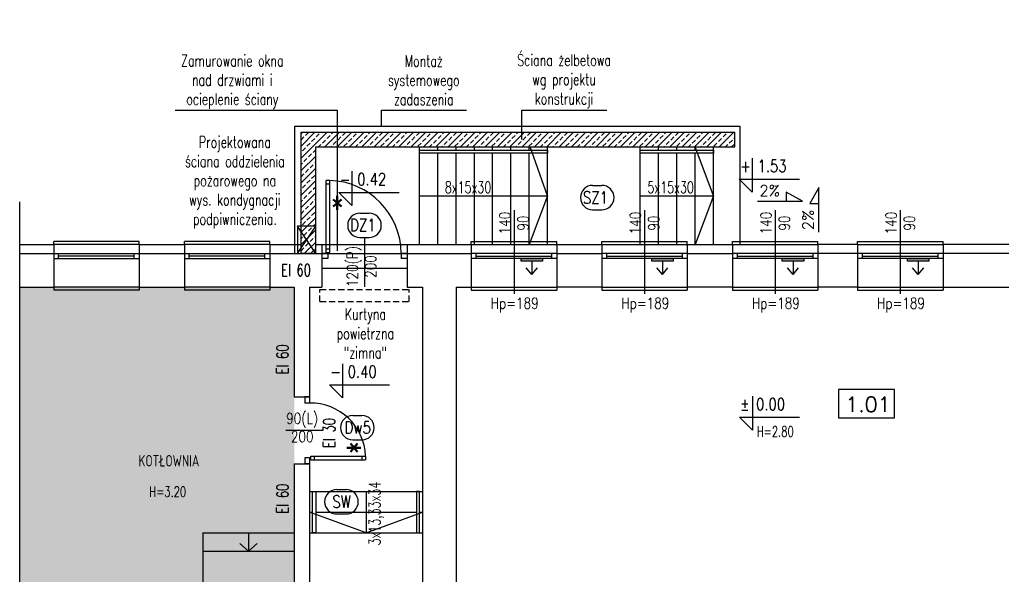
# Model space of a CAD drawing. Header units: millimetres. Extents: x 31969 to 285678, y -69766 to -1123.
# Tile 162 of 176: x 180962 to 182575, y -10075 to -9165. Entities that reach past the tile are written whole.
import ezdxf
from ezdxf.enums import TextEntityAlignment as Align
from ezdxf.lldxf.tags import DXFTag

# ---------------------------------------------------------------- set-up
doc = ezdxf.new("R2010")
doc.units = ezdxf.units.MM
doc.linetypes.add('HIDDEN', pattern=[0.375, 0.25, -0.125])
for name, color, linetype in [('a- wentylacja Łukasza 2', 118, 'Continuous'), ('a-izolacja 1', 3, 'Continuous'), ('a-koty', 1, 'Continuous'), ('a-opis 1', 3, 'Continuous'), ('a-opis 3', 15, 'Continuous'), ('a-opis stolarki 1', 3, 'Continuous'), ('a-opis stolarki 2', 1, 'Continuous'), ('a-przekrój 2', 251, 'Continuous'), ('a-przekrój 3', 1, 'Continuous'), ('a-przerywana', 250, 'HIDDEN'), ('a-schody', 3, 'Continuous'), ('a-stolarka drzwiowa', 3, 'Continuous'), ('a-stolarka okienna', 3, 'Continuous'), ('a-szkło', 4, 'Continuous'), ('a-szraf', 252, 'Continuous'), ('a-ściany istniejące murowane', 6, 'Continuous'), ('a-ściany nośne projektowane', 7, 'Continuous')]:
    doc.layers.add(name, color=color, linetype=linetype)
doc.styles.add('MAREK', font='simplex.shx')
doc.styles.add('RS01507', font='romans.shx', dxfattribs={"width": 0.7, "height": 0.15})
doc.styles.add('WYMIAR', font='romans.shx', dxfattribs={"width": 0.8})
tags = doc.linetypes.add('DASHED', pattern=[0.75, 0.5, -0.25]).pattern_tags.tags
tags[6:7] = [DXFTag(74, 4), DXFTag(75, 0), DXFTag(340, '0'), DXFTag(46, 1.0), DXFTag(50, 0.0), DXFTag(44, 0.0), DXFTag(45, 0.0)]
tags[4:5] = [DXFTag(74, 4), DXFTag(75, 0), DXFTag(340, '0'), DXFTag(46, 1.0), DXFTag(50, 0.0), DXFTag(44, 0.0), DXFTag(45, 0.0)]

msp = doc.modelspace()

# ---------------------------------------------------------------- hatches: boundary and pattern name
at = {"layer": 'a- wentylacja Łukasza 2', "linetype": 'DASHED', "ltscale": 0.009}
h = msp.add_hatch(color=256, dxfattribs=at)
h.dxf.hatch_style = 1
h.paths.add_polyline_path([(181783.49, -9561.3), (181783.49, -9557.1), (181818.49, -9557.1), (181818.49, -9561.3)])
h = msp.add_hatch(color=256, dxfattribs=at)
h.dxf.hatch_style = 1
h.paths.add_polyline_path([(181997.49, -9561.3), (181997.49, -9557.1), (182032.49, -9557.1), (182032.49, -9561.3)])
h = msp.add_hatch(color=256, dxfattribs=at)
h.dxf.hatch_style = 1
h.paths.add_polyline_path([(182211.49, -9561.3), (182211.49, -9557.1), (182246.49, -9557.1), (182246.49, -9561.3)])
h = msp.add_hatch(color=256, dxfattribs=at)
h.dxf.hatch_style = 1
h.paths.add_polyline_path([(182416.49, -9561.3), (182416.49, -9557.1), (182451.49, -9557.1), (182451.49, -9561.3)])
at = {"layer": 'a-przekrój 2', "ltscale": 0.1}
h = msp.add_hatch(dxfattribs=at)
h.set_pattern_fill('BRASS,_O', color=256, scale=2.25, angle=45)
h.set_pattern_definition([(45, (40748.734, 0), (-10.1027881, 10.1027881), []), (45, (40743.683, 5.051), (-10.1027881, 10.1027881), [7.14375, -3.571875])])
h.paths.add_polyline_path([(181482.1, -9350.1), (181482.1, -9374.1), (182133.81, -9374.1), (182133.81, -9350.1)])
h.paths.add_polyline_path([(181446.81, -9374.1), (181482.1, -9374.1), (181482.1, -9350.1), (181422.81, -9350.1), (181422.81, -9504.1), (181446.81, -9504.1)])
h.paths.add_polyline_path([(181446.81, -9504.1), (181422.81, -9504.1), (181422.81, -9510.1), (181431.81, -9519.1)])
h.paths.add_polyline_path([(181431.81, -9519.1), (181446.81, -9534.1), (181446.81, -9504.1)])
h.paths.add_polyline_path([(181446.81, -9534.1), (181431.81, -9519.1), (181422.81, -9528.1), (181422.81, -9534.1)])
h.paths.add_polyline_path([(181422.81, -9528.1), (181431.81, -9519.1), (181422.81, -9510.1)])
h.paths.add_polyline_path([(181446.81, -9549.1), (181446.81, -9534.1), (181422.81, -9534.1), (181422.81, -9549.1)])
at = {"layer": 'a-szraf', "ltscale": 30}
h = msp.add_hatch(dxfattribs=at)
h.set_pattern_fill('DOTS', color=256, scale=3)
h.set_pattern_definition([(0, (40748.734, -3342.232), (2.38125, 4.7625), [0, -4.7625])])
h.paths.add_polyline_path([(181191.81, -10347.1), (180961.81, -10347.1), (180961.81, -10605.1), (181191.81, -10605.1)])
h.paths.add_polyline_path([(181026.81, -10201.1), (180961.81, -10201.1), (180961.81, -10332.1), (181026.81, -10332.1)])
h.paths.add_polyline_path([(181411.81, -9604.1), (180961.81, -9604.1), (180961.81, -10157.1), (181411.81, -10157.1)])

# ---------------------------------------------------------------- linework, layer by layer
at = {"layer": 'a- wentylacja Łukasza 2', "linetype": 'DASHED', "ltscale": 0.009}
for p, q in [((181800.99, -9561.3), (181800.99, -9583.31)), ((182014.99, -9561.3), (182014.99, -9583.31)), ((182228.99, -9561.3), (182228.99, -9583.31)), ((182433.99, -9561.3), (182433.99, -9583.31)), ((181800.99, -9583.31), (181791.87, -9572.39)), ((181800.99, -9583.31), (181810.12, -9572.39)), ((182014.99, -9583.31), (182005.87, -9572.39)), ((182014.99, -9583.31), (182024.12, -9572.39)), ((182228.99, -9583.31), (182219.87, -9572.39)), ((182228.99, -9583.31), (182238.12, -9572.39)), ((182433.99, -9583.31), (182424.87, -9572.39)), ((182433.99, -9583.31), (182443.12, -9572.39))]:
    msp.add_line(p, q, dxfattribs=at)
for points in [[(181818.49, -9557.1), (181818.49, -9561.3), (181783.49, -9561.3), (181783.49, -9557.1)], [(182032.49, -9557.1), (182032.49, -9561.3), (181997.49, -9561.3), (181997.49, -9557.1)], [(182246.49, -9557.1), (182246.49, -9561.3), (182211.49, -9561.3), (182211.49, -9557.1)], [(182451.49, -9557.1), (182451.49, -9561.3), (182416.49, -9561.3), (182416.49, -9557.1)]]:
    msp.add_lwpolyline(points, close=True, dxfattribs=at)
at = {"layer": 'a-izolacja 1'}
for p, q in [((180961.81, -9549.1), (181017.81, -9549.1)), ((181157.81, -9549.1), (181231.81, -9549.1)), ((181371.81, -9549.1), (181422.81, -9549.1)), ((181446.81, -9549.1), (181456.81, -9549.1)), ((181596.81, -9549.1), (181701.81, -9549.1)), ((181841.81, -9549.1), (181915.81, -9549.1)), ((182055.81, -9549.1), (182129.81, -9549.1)), ((182334.81, -9549.1), (182269.81, -9549.1)), ((182582.81, -9549.1), (182474.81, -9549.1))]:
    msp.add_line(p, q, dxfattribs=at)
at = {"layer": 'a-koty'}
for points in [[(182162.22, -9392.3), (182162.22, -9448.17), (182141, -9426.95), (182239.65, -9426.95)], [(181506.18, -9413.98), (181506.18, -9469.86), (181484.96, -9448.63), (181583.61, -9448.63)], [(181490.57, -9729.84), (181490.57, -9785.71), (181469.35, -9764.49), (181568, -9764.49)], [(182162.47, -9782.91), (182162.47, -9838.78), (182141.24, -9817.55), (182239.89, -9817.55)]]:
    msp.add_lwpolyline(points, dxfattribs=at)
at = {"layer": 'a-opis 1', "ltscale": 40}
for p, q in [((181216.61, -9313.9), (181482.1, -9313.9)), ((181482.1, -9313.9), (181482.1, -9544.63)), ((181554.11, -9313.9), (181694.11, -9313.9)), ((181554.11, -9313.9), (181554.11, -9340.1)), ((181784.01, -9313.9), (181924.02, -9313.9)), ((181784.01, -9313.9), (181784.01, -9362.08))]:
    msp.add_line(p, q, dxfattribs=at)
at = {"layer": 'a-opis 1', "ltscale": 10}
for p, q in [((182217.65, -9448.52), (182217.65, -9463.25)), ((182244.3, -9463.25), (182217.65, -9448.52)), ((182271.26, -9440.41), (182256.53, -9467.06)), ((182271.26, -9513.73), (182271.26, -9440.41)), ((182170.99, -9463.25), (182244.3, -9463.25)), ((182256.53, -9467.06), (182271.26, -9467.06))]:
    msp.add_line(p, q, dxfattribs=at)
at = {"layer": 'a-opis 3'}
msp.add_lwpolyline([(182395.23, -9772.18), (182303.32, -9772.18), (182303.32, -9818.42), (182395.23, -9818.42)], close=True, dxfattribs=at)
at = {"layer": 'a-opis stolarki 1'}
for p, q in [((181771.81, -9477.88), (181771.81, -9615.01)), ((181985.81, -9477.88), (181985.81, -9615.01)), ((182199.81, -9477.88), (182199.81, -9615.01)), ((182404.81, -9477.88), (182404.81, -9615.01)), ((181526.81, -9522.73), (181526.96, -9603.47)), ((181458.58, -9839.1), (181397.78, -9839.1))]:
    msp.add_line(p, q, dxfattribs=at)
at = {"layer": 'a-opis stolarki 2'}
for p, q in [((181519.31, -9482.63), (181534.31, -9482.63)), ((181519.31, -9522.73), (181534.31, -9522.73)), ((181507.57, -9814.5), (181522.57, -9814.5)), ((181507.57, -9854.6), (181522.57, -9854.6))]:
    msp.add_line(p, q, dxfattribs=at)
for centre, start, end in [((181519.31, -9502.68), 90, 270), ((181534.31, -9502.68), 270, 90), ((181507.57, -9834.55), 90, 270), ((181522.57, -9834.55), 270, 90)]:
    msp.add_arc(centre, 20.05, start, end, dxfattribs=at)
at = {"layer": 'a-przekrój 3', "ltscale": 100}
for p, q in [((181446.81, -9504.1), (181416.81, -9504.1)), ((181416.81, -9504.1), (181416.81, -9549.1)), ((181416.81, -9549.1), (181446.81, -9504.1)), ((181446.81, -9549.1), (181416.81, -9504.1)), ((181422.81, -9549.1), (181446.81, -9549.1))]:
    msp.add_line(p, q, dxfattribs=at)
at = {"layer": 'a-przerywana', "color": 3, "ltscale": 40}
for p, q in [((181453.81, -9607.87), (181599.81, -9607.87)), ((181453.81, -9627.87), (181453.81, -9607.87)), ((181599.81, -9627.87), (181599.81, -9607.87)), ((181453.81, -9627.87), (181599.81, -9627.87))]:
    msp.add_line(p, q, dxfattribs=at)
at = {"layer": 'a-schody'}
for p, q in [((181616.81, -9534.1), (181616.81, -9374.1)), ((181646.81, -9379.1), (181646.81, -9374.1)), ((181676.81, -9379.1), (181676.81, -9374.1)), ((181706.81, -9379.1), (181706.81, -9374.1)), ((181736.81, -9379.1), (181736.81, -9374.1)), ((181766.81, -9379.1), (181766.81, -9374.1)), ((181796.81, -9379.1), (181796.81, -9374.1)), ((181826.81, -9454.1), (181798.31, -9374.1)), ((181826.81, -9534.1), (181826.81, -9374.1)), ((181978.81, -9534.1), (181978.81, -9374.1)), ((182008.81, -9379.1), (182008.81, -9374.1)), ((182038.81, -9379.1), (182038.81, -9374.1)), ((182068.81, -9379.1), (182068.81, -9374.1)), ((182098.81, -9454.1), (182068.81, -9374.1)), ((182098.81, -9534.1), (182098.81, -9374.1)), ((181646.81, -9534.1), (181646.81, -9384.1)), ((181676.81, -9534.1), (181676.81, -9384.1)), ((181706.81, -9534.1), (181706.81, -9384.1)), ((181736.81, -9534.1), (181736.81, -9384.1)), ((181766.81, -9534.1), (181766.81, -9384.1)), ((181796.81, -9534.1), (181796.81, -9384.1)), ((182008.81, -9534.1), (182008.81, -9384.1)), ((182038.81, -9534.1), (182038.81, -9384.1)), ((182068.81, -9534.1), (182068.81, -9384.1)), ((181900.7, -9437.06), (181915.7, -9437.06)), ((181616.81, -9454.1), (181826.81, -9454.1)), ((181826.81, -9454.1), (181796.81, -9534.1)), ((181978.81, -9454.1), (182098.81, -9454.1)), ((182098.81, -9454.1), (182068.81, -9534.1)), ((181900.7, -9477.15), (181915.7, -9477.15)), ((181481.54, -9936.06), (181496.54, -9936.06)), ((181436.81, -9939.1), (181621.81, -9939.1)), ((181529.31, -9939.1), (181529.31, -10007.1)), ((181436.81, -9973.1), (181441.81, -9973.1)), ((181529.31, -10007.1), (181436.81, -9973.1)), ((181446.81, -9973.1), (181611.81, -9973.1)), ((181481.54, -9976.15), (181496.54, -9976.15)), ((181529.31, -10007.1), (181621.81, -9973.1)), ((181616.81, -9973.1), (181621.81, -9973.1)), ((181261.81, -10007.1), (181261.81, -10157.1)), ((181261.81, -10007.1), (181411.81, -10007.1)), ((181336.81, -10007.1), (181336.81, -10037.1)), ((181436.81, -10007.1), (181621.81, -10007.1)), ((181336.81, -10037.1), (181322.47, -10024.49)), ((181336.81, -10037.1), (181351.14, -10024.49)), ((181261.81, -10037.1), (181411.81, -10037.1))]:
    msp.add_line(p, q, dxfattribs=at)
for points in [[(181616.81, -9379.1), (181826.81, -9379.1), (181826.81, -9384.1), (181616.81, -9384.1)], [(181978.81, -9379.1), (182098.81, -9379.1), (182098.81, -9384.1), (181978.81, -9384.1)], [(181441.81, -9939.1), (181446.81, -9939.1), (181446.81, -10007.1), (181441.81, -10007.1)], [(181616.81, -9939.1), (181611.81, -9939.1), (181611.81, -10007.1), (181616.81, -10007.1)]]:
    msp.add_lwpolyline(points, close=True, dxfattribs=at)
for centre, start, end in [((181900.7, -9457.11), 90, 270), ((181915.7, -9457.11), 270, 90), ((181481.54, -9956.1), 90, 270), ((181496.54, -9956.1), 270, 90)]:
    msp.add_arc(centre, 20.05, start, end, dxfattribs=at)
at = {"layer": 'a-stolarka drzwiowa'}
for p, q in [((181463.81, -9547.1), (181463.81, -9429.13)), ((181469.81, -9429.13), (181463.81, -9429.13)), ((181469.81, -9435.13), (181463.81, -9435.13)), ((181469.81, -9547.1), (181469.81, -9429.13)), ((181466.81, -9549.1), (181456.81, -9549.1)), ((181463.81, -9541.1), (181469.81, -9541.1)), ((181463.81, -9547.1), (181469.81, -9547.1)), ((181466.81, -9549.1), (181466.81, -9557.1)), ((181596.81, -9549.1), (181586.81, -9549.1)), ((181586.81, -9549.1), (181586.81, -9557.1)), ((181466.81, -9557.1), (181456.81, -9557.1)), ((181596.81, -9557.1), (181586.81, -9557.1)), ((181428.81, -9784.1), (181428.81, -9794.1)), ((181436.81, -9784.1), (181428.81, -9784.1)), ((181436.81, -9784.1), (181436.81, -9794.1)), ((181436.81, -9794.1), (181428.81, -9794.1)), ((181428.81, -9884.1), (181428.81, -9894.1)), ((181436.81, -9884.1), (181428.81, -9884.1)), ((181436.81, -9884.1), (181436.81, -9894.1)), ((181438.81, -9887.1), (181438.81, -9881.1)), ((181438.81, -9881.1), (181528.72, -9881.1)), ((181438.81, -9887.1), (181528.72, -9887.1)), ((181444.81, -9887.1), (181444.81, -9881.1)), ((181522.72, -9881.1), (181522.72, -9887.1)), ((181528.72, -9881.1), (181528.72, -9887.1)), ((181436.81, -9894.1), (181428.81, -9894.1))]:
    msp.add_line(p, q, dxfattribs=at)
for centre in [(181465.81, -9548.1), (181437.81, -9885.1)]:
    msp.add_circle(centre, 1, dxfattribs=at)
at = {"layer": 'a-stolarka drzwiowa', "linetype": 'DASHED', "lineweight": 25, "ltscale": 20}
for centre, radius, start, end in [((181466.81, -9549.1), 120, 0, 88.56746), ((181437.81, -9885.1), 91, 2.51931, 90.52078)]:
    msp.add_arc(centre, radius, start, end, dxfattribs=at)
at = {"layer": 'a-stolarka okienna', "linetype": 'DASHED', "lineweight": 25, "ltscale": 40}
for p, q in [((181412.81, -9549.1), (181412.81, -9340.1)), ((181412.81, -9340.1), (182141.81, -9340.1)), ((182141.81, -9340.1), (182141.81, -9534.1))]:
    msp.add_line(p, q, dxfattribs=at)
at = {"layer": 'a-stolarka okienna', "ltscale": 40}
for p, q in [((181017.81, -9534.1), (181017.81, -9529.1)), ((181157.81, -9529.1), (181017.81, -9529.1)), ((181157.81, -9534.1), (181157.81, -9529.1)), ((181231.81, -9534.1), (181231.81, -9529.1)), ((181371.81, -9529.1), (181231.81, -9529.1)), ((181371.81, -9534.1), (181371.81, -9529.1)), ((181701.81, -9534.1), (181701.81, -9529.1)), ((181701.81, -9529.1), (181841.81, -9529.1)), ((181841.81, -9534.1), (181841.81, -9529.1)), ((181915.81, -9534.1), (181915.81, -9529.1)), ((181915.81, -9529.1), (182055.81, -9529.1)), ((182055.81, -9534.1), (182055.81, -9529.1)), ((182129.81, -9534.1), (182129.81, -9529.1)), ((182129.81, -9529.1), (182269.81, -9529.1)), ((182269.81, -9534.1), (182269.81, -9529.1)), ((182334.81, -9534.1), (182334.81, -9529.1)), ((182334.81, -9529.1), (182474.81, -9529.1)), ((182474.81, -9534.1), (182474.81, -9529.1)), ((181017.81, -9604.1), (181017.81, -9609.1)), ((181157.81, -9609.1), (181017.81, -9609.1)), ((181157.81, -9604.1), (181157.81, -9609.1)), ((181231.81, -9604.1), (181231.81, -9609.1)), ((181371.81, -9609.1), (181231.81, -9609.1)), ((181371.81, -9604.1), (181371.81, -9609.1)), ((181701.81, -9604.1), (181701.81, -9609.1)), ((181701.81, -9609.1), (181841.81, -9609.1)), ((181841.81, -9604.1), (181841.81, -9609.1)), ((181915.81, -9604.1), (181915.81, -9609.1)), ((181915.81, -9609.1), (182055.81, -9609.1)), ((182055.81, -9604.1), (182055.81, -9609.1)), ((182129.81, -9604.1), (182129.81, -9609.1)), ((182129.81, -9609.1), (182269.81, -9609.1)), ((182269.81, -9604.1), (182269.81, -9609.1)), ((182334.81, -9604.1), (182334.81, -9609.1)), ((182334.81, -9609.1), (182474.81, -9609.1)), ((182474.81, -9604.1), (182474.81, -9609.1))]:
    msp.add_line(p, q, dxfattribs=at)
at = {"layer": 'a-stolarka okienna', "linetype": 'DASHED', "lineweight": 25, "ltscale": 20}
for p, q in [((181157.81, -9534.1), (181017.81, -9534.1)), ((181371.81, -9534.1), (181231.81, -9534.1)), ((181456.81, -9534.1), (181596.81, -9534.1)), ((181701.81, -9534.1), (181841.81, -9534.1)), ((181915.81, -9534.1), (182055.81, -9534.1)), ((182129.81, -9534.1), (182269.81, -9534.1)), ((182334.81, -9534.1), (182474.81, -9534.1)), ((181456.81, -9549.1), (181596.81, -9549.1)), ((181456.81, -9573.1), (181596.81, -9573.1)), ((181157.81, -9604.1), (181017.81, -9604.1)), ((181371.81, -9604.1), (181231.81, -9604.1)), ((181701.81, -9604.1), (181841.81, -9604.1)), ((181915.81, -9604.1), (182055.81, -9604.1)), ((182129.81, -9604.1), (182269.81, -9604.1)), ((182334.81, -9604.1), (182474.81, -9604.1))]:
    msp.add_line(p, q, dxfattribs=at)
at = {"layer": 'a-stolarka okienna'}
for p, q in [((181017.81, -9549.1), (181157.81, -9549.1)), ((181025.58, -9557.1), (181025.58, -9549.1)), ((181149.58, -9557.1), (181149.58, -9549.1)), ((181231.81, -9549.1), (181371.81, -9549.1)), ((181239.58, -9557.1), (181239.58, -9549.1)), ((181363.58, -9557.1), (181363.58, -9549.1)), ((181841.81, -9549.1), (181701.81, -9549.1)), ((181710.03, -9557.1), (181710.03, -9549.1)), ((181834.03, -9557.1), (181834.03, -9549.1)), ((182055.81, -9549.1), (181915.81, -9549.1)), ((181924.03, -9557.1), (181924.03, -9549.1)), ((182048.03, -9557.1), (182048.03, -9549.1)), ((182269.81, -9549.1), (182129.81, -9549.1)), ((182138.03, -9557.1), (182138.03, -9549.1)), ((182262.03, -9557.1), (182262.03, -9549.1)), ((182474.81, -9549.1), (182334.81, -9549.1)), ((182343.03, -9557.1), (182343.03, -9549.1)), ((182467.03, -9557.1), (182467.03, -9549.1)), ((181017.81, -9557.1), (181157.58, -9557.1)), ((181231.81, -9557.1), (181371.58, -9557.1)), ((181841.81, -9557.1), (181702.03, -9557.1)), ((182055.81, -9557.1), (181916.03, -9557.1)), ((182269.81, -9557.1), (182130.03, -9557.1)), ((182474.81, -9557.1), (182335.03, -9557.1))]:
    msp.add_line(p, q, dxfattribs=at)
at = {"layer": 'a-szkło', "ltscale": 2}
for p, q in [((181149.58, -9553.1), (181025.58, -9553.1)), ((181363.58, -9553.1), (181239.58, -9553.1)), ((181710.03, -9553.1), (181834.03, -9553.1)), ((181924.03, -9553.1), (182048.03, -9553.1)), ((182138.03, -9553.1), (182262.03, -9553.1)), ((182343.03, -9553.1), (182467.03, -9553.1))]:
    msp.add_line(p, q, dxfattribs=at)
at = {"layer": 'a-ściany istniejące murowane'}
for p, q in [((180961.81, -10745.1), (180961.81, -9464.1)), ((180961.81, -9534.1), (181017.81, -9534.1)), ((181017.81, -9534.1), (181017.81, -9604.1)), ((181157.81, -9534.1), (181231.81, -9534.1)), ((181157.81, -9534.1), (181157.81, -9604.1)), ((181231.81, -9534.1), (181231.81, -9604.1)), ((181371.81, -9534.1), (181422.81, -9534.1)), ((181371.81, -9534.1), (181371.81, -9604.1)), ((181446.81, -9534.1), (181456.81, -9534.1)), ((181456.81, -9534.1), (181456.81, -9604.1)), ((181596.81, -9534.1), (181701.81, -9534.1)), ((181596.81, -9534.1), (181596.81, -9604.1)), ((181701.81, -9534.1), (181701.81, -9604.1)), ((181841.81, -9534.1), (181841.81, -9604.1)), ((181841.81, -9534.1), (181915.81, -9534.1)), ((181915.81, -9534.1), (181915.81, -9604.1)), ((182055.81, -9534.1), (182055.81, -9604.1)), ((182055.81, -9534.1), (182129.81, -9534.1)), ((182129.81, -9534.1), (182129.81, -9604.1)), ((182269.81, -9534.1), (182269.81, -9604.1)), ((182334.81, -9534.1), (182269.81, -9534.1)), ((182334.81, -9534.1), (182334.81, -9604.1)), ((182474.81, -9534.1), (182474.81, -9604.1)), ((182582.81, -9534.1), (182474.81, -9534.1)), ((180961.81, -9604.1), (181017.81, -9604.1)), ((181157.81, -9604.1), (181231.81, -9604.1)), ((181371.81, -9604.1), (181411.81, -9604.1)), ((181411.81, -9604.1), (181411.81, -9784.1)), ((181436.81, -9604.1), (181456.81, -9604.1)), ((181436.81, -9604.1), (181436.81, -9784.1)), ((181596.81, -9604.1), (181621.81, -9604.1)), ((181621.81, -9604.1), (181621.81, -10157.1)), ((181676.81, -9604.1), (181701.81, -9604.1)), ((181676.81, -9604.1), (181676.81, -10157.1)), ((181915.81, -9604.1), (181841.81, -9604.1)), ((182129.81, -9604.1), (182055.81, -9604.1)), ((182334.81, -9604.1), (182269.81, -9604.1)), ((182474.81, -9604.1), (182582.81, -9604.1)), ((181411.81, -9784.1), (181436.81, -9784.1)), ((181411.81, -9894.1), (181411.81, -10157.1)), ((181411.81, -9894.1), (181436.81, -9894.1)), ((181436.81, -9894.1), (181436.81, -10157.1))]:
    msp.add_line(p, q, dxfattribs=at)
at = {"layer": 'a-ściany nośne projektowane', "ltscale": 100}
for p, q in [((181422.81, -9549.1), (181422.81, -9350.1)), ((181422.81, -9350.1), (182133.81, -9350.1)), ((182133.81, -9374.1), (182133.81, -9350.1)), ((181446.81, -9549.1), (181446.81, -9374.1)), ((181446.81, -9374.1), (182133.81, -9374.1)), ((181446.81, -9549.1), (181422.81, -9549.1))]:
    msp.add_line(p, q, dxfattribs=at)

# ---------------------------------------------------------------- texts
at = {"layer": 'a-koty', "char_height": 19.8, "width": 462.9754, "attachment_point": 1, "style": 'WYMIAR'}
for s, insert in [('+ 1.53', (182142.43, -9395.44)), ('- 0.42', (181486.39, -9417.12)), ('- 0.40', (181470.78, -9732.98)), ('%%P 0.00', (182142.68, -9786.05))]:
    msp.add_mtext(s, dxfattribs=dict(at, insert=insert))
at = {"layer": 'a-opis 1', "ltscale": 40, "style": 'RS01507', "width": 0.7}
for s, p in [('8x15x30', (181658.49, -9440.27)), ('5x15x30', (181990.49, -9440.27))]:
    msp.add_text(s, height=18.913, dxfattribs=at).set_placement(p, align=Align.MIDDLE_LEFT)
at = {"layer": 'a-opis 1', "ltscale": 10, "style": 'WYMIAR', "text_generation_flag": 6}
for rotation, p in [(180, (182173.81, -9454.78)), (270, (182262.79, -9510.9))]:
    msp.add_text('2%%%', height=18, rotation=rotation, dxfattribs=at).set_placement(p)
at = {"layer": 'a-opis 1', "ltscale": 40, "style": 'RS01507', "width": 0.7}
for s, height, p in [(' H=2.80', 17.103, (182161.43, -9849.38)), ('KOTŁOWNIA', 18.813, (181156.51, -9898.26)), (' H=3.20', 17.103, (181165.87, -9948.17))]:
    msp.add_text(s, height=height, dxfattribs=at).set_placement(p)
msp.add_text('3x13,33x34', height=18.913, rotation=90, dxfattribs=at).set_placement((181543.54, -10027.65), align=Align.MIDDLE_LEFT)
at = {"layer": 'a-opis 1', "ltscale": 40, "char_height": 18.9125, "attachment_point": 9, "style": 'RS01507'}
for s, insert, width in [('\\pxqc;Zamurowanie okna nad drzwiami i ocieplenie ściany', (181405.36, -9311.42), 190.1936), ('\\pxqc;Ściana żelbetowa \\Pwg projektu konstrukcji', (181949, -9310.58), 190.1936), ('\\pxqc;Montaż systemowego zadaszenia', (181719.1, -9305.58), 190.1936), ('\\pxqc;Projektowana ściana oddzielenia pożarowego na wys. kondygnacji podpiwniczenia.', (181409.52, -9507.97), 190.1936), ('\\pxqc;Kurtyna powietrzna\\P"zimna"', (181608.21, -9720.87), 159.7897)]:
    msp.add_mtext(s, dxfattribs=dict(at, insert=insert, width=width))
at = {"layer": 'a-opis 3', "style": 'MAREK'}
msp.add_text('1.01', height=24.659, dxfattribs=at).set_placement((182314.79, -9808.71))
at = {"layer": 'a-opis 3', "ltscale": 40, "insert": (181089.77, -9585.87), "char_height": 19.613, "width": 649.6209, "attachment_point": 7, "style": 'RS01507'}
msp.add_mtext('\\pxqc;EI 60', dxfattribs=at)
at = {"layer": 'a-opis 3', "ltscale": 40, "char_height": 19.613, "width": 649.6209, "rotation": 90, "style": 'RS01507'}
for s, insert, attachment_point in [('\\pxqc;EI 60', (181402.16, -10047.28), 7), ('\\pxqc;EI 30', (181478.84, -9518.44), 9), ('\\pxqc;EI 60', (181402.16, -10275.74), 7)]:
    msp.add_mtext(s, dxfattribs=dict(at, insert=insert, attachment_point=attachment_point))
at = {"layer": 'a-opis stolarki 1', "char_height": 18, "width": 35.8438, "rotation": 90, "style": 'WYMIAR'}
for s, insert, attachment_point in [('\\pxqc;\\P140\\P90', (181795.79, -9516.88), 7), ('\\pxqc;\\P140\\P90', (182009.79, -9516.88), 7), ('\\pxqc;\\P140\\P90', (182223.79, -9516.88), 7), ('\\pxqc;\\P140\\P90', (182428.79, -9516.88), 7), ('\\pxqc;\\P120(P)\\P200', (181467.92, -9552.31), 3)]:
    msp.add_mtext(s, dxfattribs=dict(at, insert=insert, attachment_point=attachment_point))
at = {"layer": 'a-opis stolarki 1', "char_height": 18, "width": 35.8438, "style": 'WYMIAR'}
for s, insert, attachment_point in [('\\pxqc;Hp=189', (181790.91, -9645.41), 9), ('\\pxqc;Hp=189', (182004.91, -9645.41), 9), ('\\pxqc;Hp=189', (182218.91, -9645.41), 9), ('\\pxqc;Hp=189', (182423.91, -9645.41), 9), ('\\pxqc;\\P90(L)\\P200', (181442.64, -9780.21), 3)]:
    msp.add_mtext(s, dxfattribs=dict(at, insert=insert, attachment_point=attachment_point))
at = {"layer": 'a-opis stolarki 2', "style": 'WYMIAR'}
for s, insert, char_height, width, attachment_point in [('\\A1;\\pxqc;*', (181419.97, -9494.55), 40.095, 124.3193, 7), ('DZ1', (181545.19, -9512.09), 20.047, 23.6587, 9), ('Dw5', (181537.41, -9844.29), 20.047, 23.6587, 9)]:
    msp.add_mtext(s, dxfattribs=dict(at, insert=insert, char_height=char_height, width=width, attachment_point=attachment_point))
at = {"layer": 'a-opis stolarki 2', "insert": (181538.1, -9805.25), "char_height": 40.095, "width": 124.3193, "attachment_point": 9, "rotation": 90, "style": 'WYMIAR'}
msp.add_mtext('\\A1;\\pxqc;*', dxfattribs=at)
at = {"layer": 'a-schody', "char_height": 20.047, "width": 23.6587, "attachment_point": 9, "style": 'WYMIAR'}
for s, insert in [('SZ1', (181925.98, -9467)), ('SW', (181504.41, -9966))]:
    msp.add_mtext(s, dxfattribs=dict(at, insert=insert))

doc.saveas('drawing.dxf')
